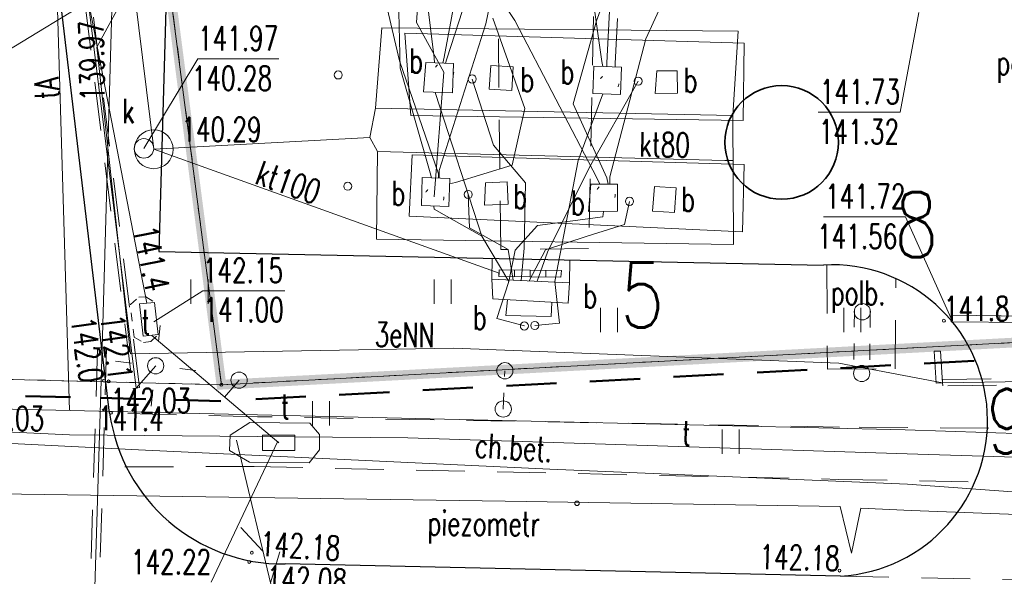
# Model space of a CAD drawing. Header units: feet. Extents: x 7588777 to 15179262, y 5780086 to 11560165.
# Tile 22 of 32: x 14139046 to 14139077, y 11498661 to 11498679. Entities that reach past the tile are written whole.
import ezdxf
from ezdxf.enums import TextEntityAlignment as Align

# ---------------------------------------------------------------- set-up
doc = ezdxf.new("R2010")
doc.units = ezdxf.units.FT
doc.header["$MEASUREMENT"] = 0
for name, pattern in [('1', [0]), ('3', [1, 0.5, -0.5]), ('4', [2.5, 1.5, -1]), ('8', [0.5, 0.25, -0.25]), ('9', [1, 0, -1]), ('DASHED2', [0.375, 0.25, -0.125]), ('EGDE', [0]), ('EGUG', [1, 0.5, -0.5])]:
    doc.linetypes.add(name, pattern=pattern)
doc.layers.get('0').update_dxf_attribs({"color": 250, "linetype": 'CONTINUOUS', "lineweight": 100})
doc.layers.add('_granica', color=7, linetype='CONTINUOUS')
doc.layers.add('_opis znaczniki', color=7, linetype='CONTINUOUS', lineweight=35)
for name, color, linetype, lineweight, transparency in [('Dzialki', 7, 'EGDE', 18, 0.7), ('EBTOO_T_4', 7, 'CONTINUOUS', 18, 0.7), ('EBTPO_L_4', 7, '1', 18, 0.7), ('EBUPP_L_4', 7, '4', 18, 0.7), ('EPGPO_L_2', 7, 'CONTINUOUS', 50, 0.7), ('Punkty', 7, 'CONTINUOUS', 18, 0.7), ('SDROK_T_2', 7, 'CONTINUOUS', 18, 0.7), ('SDRPK_L_0', 7, '1', 25, 0.7), ('SDRPK_L_2', 7, '4', 18, 0.7), ('SZZPZ_T_4', 3, 'CONTINUOUS', 18, 0.7), ('UEEOON_T_0', 1, 'CONTINUOUS', 18, 0.7), ('UEEPAN_T_0', 1, 'CONTINUOUS', 18, 0.7), ('UEEPBN_L_0', 1, '4', 18, 0.7), ('UEEPON_L_0', 1, '1', 18, 0.7), ('UEEPON_L_3', 1, '1', 18, 0.7), ('UINPA_L_3', 7, '1', 18, 0.7), ('UINPA_T_3', 7, 'CONTINUOUS', 18, 0.7), ('UINPO_L_4', 7, '1', 18, 0.7), ('UKKOAD_T_0', 34, 'CONTINUOUS', 18, 0.7), ('UKKOAS_T_0', 34, 'CONTINUOUS', 18, 0.7), ('UKKOCD_T_0', 34, 'CONTINUOUS', 18, 0.7), ('UKKOCS_T_0', 34, 'CONTINUOUS', 18, 0.7), ('UKKOOD_T_0', 34, 'CONTINUOUS', 18, 0.7), ('UKKPAD_L_0', 34, '1', 18, 0.7), ('UKKPAD_T_0', 34, 'CONTINUOUS', 18, 0.7), ('UKKPBS_L_0', 34, '4', 18, 0.7), ('UKKPOD_L_0', 34, '1', 18, 0.7), ('UKKPOS_L_0', 34, '1', 18, 0.7), ('UTTOA_T_0', 30, 'CONTINUOUS', 18, 0.7), ('UTTOC_T_0', 30, 'CONTINUOUS', 18, 0.7), ('UTTOC_T_2', 30, 'CONTINUOUS', 18, 0.7), ('UTTOO_T_0', 30, 'CONTINUOUS', 18, 0.7), ('UTTOO_T_3', 30, 'CONTINUOUS', 18, 0.7), ('UTTPA_L_0', 30, '1', 18, 0.7), ('UTTPA_L_2', 30, '1', 18, 0.7), ('UTTPA_T_0', 30, 'CONTINUOUS', 18, 0.7), ('UTTPA_T_3', 30, 'CONTINUOUS', 18, 0.7), ('UTTPB_L_0', 30, '4', 18, 0.7), ('UTTPO_L_0', 30, '1', 18, 0.7), ('UTTPO_L_3', 30, '1', 18, 0.7), ('UWWPO_L_3', 5, '1', 18, 0.7), ('Uzytki', 3, 'EGUG', 18, 0.7), ('WUKOS_T_0', 14, 'CONTINUOUS', 18, 0.7)]:
    doc.layers.add(name, color=color, linetype=linetype, lineweight=lineweight, transparency=transparency)
doc.styles.add('ROMANS', font='romans.shx', dxfattribs={"width": 0.8})
doc.styles.get("Standard").update_dxf_attribs({"font": 'Simplex.SHX', "width": 0.75})

# ---------------------------------------------------------------- blocks, each defined once
blk = doc.blocks.new('GRO')
at = {"linetype": 'Continuous'}
blk.add_circle((0, 0), 0.045, dxfattribs=at)
blk = doc.blocks.new('BUJ')
at = {"linetype": 'Continuous'}
blk.add_circle((0, 0), 0.25, dxfattribs=at)
blk = doc.blocks.new('TRA')
at = {"linetype": 'Continuous'}
for p, q in [((-4.0125, 1.125), (-4.0125, 1.875)), ((-3.4875, 1.125), (-3.4875, 1.875)), ((3.4875, 1.125), (3.4875, 1.875)), ((4.0125, 1.125), (4.0125, 1.875)), ((-0.2625, -2.625), (-0.2625, -1.875)), ((0.2625, -2.625), (0.2625, -1.875))]:
    blk.add_line(p, q, dxfattribs=at)
blk = doc.blocks.new('LAT')
at = {"linetype": 'Continuous'}
for p, q in [((-0.53035, 0.53035), (-0.8839, 0.8839)), ((0.53035, 0.53035), (0.8839, 0.8839)), ((-0.53035, -0.53035), (-0.8839, -0.8839)), ((0.53035, -0.53035), (0.8839, -0.8839))]:
    blk.add_line(p, q, dxfattribs=at)
blk = doc.blocks.new('SLU')
at = {"linetype": 'Continuous'}
blk.add_circle((0, 0), 0.25, dxfattribs=at)
blk = doc.blocks.new('ARM')
at = {"linetype": 'Continuous'}
blk.add_circle((0, 0), 0.125, dxfattribs=at)
blk = doc.blocks.new('WLD')
at = {"linetype": 'Continuous'}
for p, q in [((0.5, 0.233), (-0.5, 0.233)), ((-0.5, 0.233), (-0.5, -0.233)), ((0.5, -0.233), (0.5, 0.233)), ((-0.5, -0.233), (0.5, -0.233))]:
    blk.add_line(p, q, dxfattribs=at)
blk = doc.blocks.new('PLT')
at = {"linetype": 'Continuous'}
for p, q in [((3.9, 0.5), (4.76605, 0)), ((0.25, 0), (5.25, 0)), ((3.76605, 0), (2.9, -0.5))]:
    blk.add_line(p, q, dxfattribs=at)
blk = doc.blocks.new('WSP')
at = {"linetype": 'Continuous'}
blk.add_circle((0, 0), 0.045, dxfattribs=at)

msp = doc.modelspace()

# ---------------------------------------------------------------- linework, layer by layer
at = {"layer": '_granica', "linetype": 'DASHED2', "ltscale": 10, "const_width": 0.3}
msp.add_lwpolyline([(14139052.529, 11498667.3824), (14139061.2705, 11498667.847), (14139086.019, 11498669.1624), (14139093.219, 11498669.0324), (14139093.289, 11498679.0924), (14139093.519, 11498687.6824), (14139092.079, 11498687.8824), (14139096.2669, 11498712.8201), (14139096.759, 11498714.6924), (14139098.479, 11498721.1724), (14139104.669, 11498740.6324), (14139107.349, 11498747.8724), (14139111.929, 11498760.5924), (14139119.339, 11498781.1924), (14139063.099, 11498773.9924), (14139059.339, 11498761.0424), (14139058.089, 11498756.7324), (14139040.519, 11498754.3124), (14139046.619, 11498712.7024)], close=True, dxfattribs=at)
at = {"layer": '_opis znaczniki'}
msp.add_circle((14139069.8009, 11498674.848), 1.75, dxfattribs=at)
at = {"layer": 'Dzialki'}
for p, q in [((14139046.619, 11498712.7024), (14139052.529, 11498667.3824)), ((14139052.529, 11498667.3824), (14139086.019, 11498669.1624)), ((14139038.609, 11498667.7324), (14139052.529, 11498667.3824))]:
    msp.add_line(p, q, dxfattribs=at)
at = {"layer": 'EBTPO_L_4', "linetype": '1'}
for p, q in [((14139074.6027, 11498668.4161), (14139074.5028, 11498668.4119)), ((14139074.5028, 11498668.4119), (14139074.5639, 11498667.4337)), ((14139074.6027, 11498668.4161), (14139074.7026, 11498668.4203)), ((14139074.7026, 11498668.4203), (14139074.6027, 11498668.4161)), ((14139074.7637, 11498667.4421), (14139074.7026, 11498668.4203)), ((14139074.6638, 11498667.4379), (14139074.5639, 11498667.4337)), ((14139074.7637, 11498667.4421), (14139074.6638, 11498667.4379)), ((14139074.6638, 11498667.4379), (14139074.7637, 11498667.4421))]:
    msp.add_line(p, q, dxfattribs=at)
at = {"layer": 'EBUPP_L_4', "linetype": '3'}
for p, q in [((14139072.048, 11498669.6547), (14139072.0249, 11498667.7348)), ((14139072.53, 11498669.6453), (14139072.5137, 11498667.7405)), ((14139061.219, 11498666.6324), (14139061.269, 11498667.8124))]:
    msp.add_line(p, q, dxfattribs=at)
at = {"layer": 'EPGPO_L_2'}
for p, q in [((14139073.1656, 11498667.9793), (14139071.6198, 11498667.8968)), ((14139075.7418, 11498668.1167), (14139074.1961, 11498668.0343)), ((14139065.4368, 11498667.567), (14139063.8911, 11498667.4846)), ((14139068.0131, 11498667.7045), (14139066.4673, 11498667.622)), ((14139070.5893, 11498667.8419), (14139069.0436, 11498667.7594)), ((14139060.2843, 11498667.2922), (14139058.7386, 11498667.2097)), ((14139062.8606, 11498667.4296), (14139061.3148, 11498667.3472)), ((14139047.8776, 11498666.9982), (14139046.486, 11498667.0338)), ((14139050.1969, 11498666.9388), (14139048.8053, 11498666.9744)), ((14139055.1318, 11498667.0173), (14139053.5861, 11498666.9349)), ((14139057.7081, 11498667.1548), (14139056.1623, 11498667.0723)), ((14139052.5162, 11498666.8794), (14139051.1246, 11498666.915))]:
    msp.add_line(p, q, dxfattribs=at)
at = {"layer": 'SDRPK_L_0', "linetype": '1'}
for p, q in [((14139050.9742, 11498684.6276), (14139050.6049, 11498671.4918)), ((14139049.083, 11498666.504), (14139047.1677, 11498682.5663)), ((14139050.6049, 11498671.4918), (14139071.0886, 11498671.0708)), ((14139071.6111, 11498661.4851), (14139054.4921, 11498661.8572))]:
    msp.add_line(p, q, dxfattribs=at)
for centre, radius, start, end in [((14139071.3495, 11498666.2779), 4.7999, 273.12476, 93.11555), ((14139054.4385, 11498667.2664), 5.4095, 188.10299, 270.56829)]:
    msp.add_arc(centre, radius, start, end, dxfattribs=at)
at = {"layer": 'SDRPK_L_2', "linetype": '4'}
for p, q in [((14139061.141, 11498671.5438), (14139061.0609, 11498678.6961)), ((14139064.0018, 11498678.7295), (14139063.8517, 11498671.5776)), ((14139063.8517, 11498671.5776), (14139061.141, 11498671.5438)), ((14139060.869, 11498670.6317), (14139060.8817, 11498671.2827)), ((14139063.2655, 11498670.5221), (14139063.2757, 11498671.2331)), ((14139071.197, 11498671.0751), (14139071.2132, 11498667.8635)), ((14139073.3045, 11498667.8712), (14139073.3244, 11498670.6526)), ((14139071.2132, 11498667.8635), (14139073.3045, 11498667.8712)), ((14139053.6411, 11498666.3951), (14139049.083, 11498666.504)), ((14139071.5884, 11498666.0778), (14139053.6411, 11498666.3951)), ((14139076.1936, 11498666.041), (14139071.5884, 11498666.0778)), ((14139049.5526, 11498664.8524), (14139053.5355, 11498664.8594)), ((14139053.5355, 11498664.8594), (14139071.5561, 11498664.4652)), ((14139071.5561, 11498664.4652), (14139075.7728, 11498664.382)), ((14139071.6111, 11498661.4851), (14139091.4646, 11498661.0577))]:
    msp.add_line(p, q, dxfattribs=at)
at = {"layer": 'UEEPBN_L_0', "linetype": '4'}
for p, q in [((14139048.3206, 11498679.182), (14139049.8016, 11498667.2647)), ((14139050.0006, 11498667.2931), (14139048.5195, 11498679.2104)), ((14139074.7595, 11498667.542), (14139086.4111, 11498667.7209)), ((14139074.7637, 11498667.4421), (14139074.7595, 11498667.542)), ((14139074.7595, 11498667.542), (14139074.7637, 11498667.4421)), ((14139049.9011, 11498667.2789), (14139049.8016, 11498667.2647)), ((14139049.8016, 11498667.2647), (14139049.9011, 11498667.2789)), ((14139049.9011, 11498667.2789), (14139050.0006, 11498667.2931)), ((14139074.7637, 11498667.4421), (14139074.7679, 11498667.3422)), ((14139086.4195, 11498667.5211), (14139074.7679, 11498667.3422))]:
    msp.add_line(p, q, dxfattribs=at)
at = {"layer": 'UEEPON_L_0', "linetype": '1'}
for p, q in [((14139058.8994, 11498683.4592), (14139058.5455, 11498678.5405)), ((14139048.6894, 11498677.7864), (14139050.0548, 11498680.3057)), ((14139049.9011, 11498667.2789), (14139048.42, 11498679.1962)), ((14139058.5455, 11498678.5405), (14139059.3901, 11498677.0147)), ((14139049.7268, 11498668.3324), (14139048.6894, 11498677.7864)), ((14139059.3901, 11498677.0147), (14139059.0912, 11498673.1691)), ((14139059.6871, 11498668.5104), (14139049.7268, 11498668.3324)), ((14139071.5658, 11498668.0484), (14139059.6871, 11498668.5104)), ((14139050.5028, 11498667.9647), (14139049.9011, 11498667.2789)), ((14139071.5658, 11498668.0484), (14139074.7637, 11498667.4421)), ((14139074.7637, 11498667.4421), (14139086.5352, 11498667.6261))]:
    msp.add_line(p, q, dxfattribs=at)
at = {"layer": 'UEEPON_L_3', "linetype": '1'}
for p, q in [((14139043.0608, 11498664.0594), (14139061.2762, 11498663.7934)), ((14139061.2762, 11498663.7934), (14139071.6013, 11498663.6264)), ((14139071.6013, 11498663.6264), (14139071.9518, 11498662.19)), ((14139071.9518, 11498662.19), (14139072.244, 11498663.5733)), ((14139072.244, 11498663.5733), (14139073.7979, 11498663.5085)), ((14139073.7979, 11498663.5085), (14139085.2058, 11498663.0567))]:
    msp.add_line(p, q, dxfattribs=at)
at = {"layer": 'UINPA_L_3', "linetype": '1'}
for p, q in [((14139058.1888, 11498678.2152), (14139058.3653, 11498675.6806)), ((14139068.65, 11498677.9039), (14139058.1888, 11498678.2152)), ((14139068.62, 11498675.5207), (14139068.65, 11498677.9039)), ((14139058.8272, 11498677.3113), (14139058.7551, 11498676.4076)), ((14139059.6893, 11498677.2775), (14139058.8272, 11498677.3113)), ((14139059.6571, 11498676.3754), (14139059.6893, 11498677.2775)), ((14139060.8328, 11498677.2154), (14139060.7831, 11498676.4927)), ((14139061.5251, 11498677.1744), (14139060.8328, 11498677.2154)), ((14139061.4853, 11498676.4521), (14139061.5251, 11498677.1744)), ((14139064.016, 11498677.1989), (14139063.9813, 11498676.3568)), ((14139064.8681, 11498677.1646), (14139064.016, 11498677.1989)), ((14139064.8334, 11498676.3225), (14139064.8681, 11498677.1646)), ((14139065.9538, 11498677.0501), (14139065.9028, 11498676.3574)), ((14139066.584, 11498677.0565), (14139065.9538, 11498677.0501)), ((14139066.5929, 11498676.3664), (14139066.584, 11498677.0565)), ((14139058.7551, 11498676.4076), (14139059.6571, 11498676.3754)), ((14139060.7831, 11498676.4927), (14139061.4853, 11498676.4521)), ((14139063.9813, 11498676.3568), (14139064.8334, 11498676.3225)), ((14139065.9028, 11498676.3574), (14139066.5929, 11498676.3664)), ((14139058.3653, 11498675.6806), (14139068.62, 11498675.5207)), ((14139058.4065, 11498674.4614), (14139058.3155, 11498672.5761)), ((14139068.6466, 11498674.1708), (14139058.4065, 11498674.4614)), ((14139068.5936, 11498672.0969), (14139068.6466, 11498674.1708)), ((14139058.716, 11498673.7638), (14139058.7021, 11498672.9026)), ((14139059.5676, 11498673.7395), (14139058.716, 11498673.7638)), ((14139059.5438, 11498672.8779), (14139059.5676, 11498673.7395)), ((14139061.3435, 11498673.634), (14139060.6741, 11498673.6059)), ((14139061.3724, 11498672.9446), (14139061.3435, 11498673.634)), ((14139060.6741, 11498673.6059), (14139060.6431, 11498672.914)), ((14139063.9185, 11498673.5619), (14139063.8438, 11498672.7181)), ((14139064.739, 11498673.5664), (14139063.9185, 11498673.5619)), ((14139064.7442, 11498672.7259), (14139064.739, 11498673.5664)), ((14139065.8829, 11498673.4943), (14139065.8248, 11498672.7313)), ((14139066.5452, 11498673.452), (14139065.8829, 11498673.4943)), ((14139066.4971, 11498672.6894), (14139066.5452, 11498673.452)), ((14139058.7021, 11498672.9026), (14139059.5438, 11498672.8779)), ((14139060.6431, 11498672.914), (14139061.3724, 11498672.9446)), ((14139063.8438, 11498672.7181), (14139064.7442, 11498672.7259)), ((14139065.8248, 11498672.7313), (14139066.4971, 11498672.6894)), ((14139058.3155, 11498672.5761), (14139068.5936, 11498672.0969)), ((14139063.2655, 11498670.5221), (14139060.869, 11498670.6317)), ((14139060.869, 11498670.6317), (14139060.8942, 11498670.0323)), ((14139063.222, 11498669.8898), (14139063.2655, 11498670.5221)), ((14139060.8942, 11498670.0323), (14139063.222, 11498669.8898)), ((14139061.3459, 11498670.0012), (14139061.2961, 11498669.5187)), ((14139062.7204, 11498669.9188), (14139062.6985, 11498669.4875)), ((14139061.2961, 11498669.5187), (14139062.6985, 11498669.4875))]:
    msp.add_line(p, q, dxfattribs=at)
at = {"layer": 'UINPA_L_3', "linetype": '9'}
for centre in [(14139059.3901, 11498677.0147), (14139064.4791, 11498676.6579), (14139059.0912, 11498673.1691), (14139064.3719, 11498673.2507)]:
    msp.add_circle(centre, 0.3, dxfattribs=at)
at = {"layer": 'UINPA_L_3', "linetype": '1'}
msp.add_circle((14139063.4908, 11498663.7262), 0.07, dxfattribs=at)
at = {"layer": 'UINPO_L_4', "linetype": '1'}
for p, q in [((14139067.6279, 11498682.4646), (14139065.6121, 11498678.0365)), ((14139061.575, 11498678.6076), (14139059.1803, 11498682.25)), ((14139064.0976, 11498678.5934), (14139065.3677, 11498682.1896)), ((14139057.9301, 11498681.517), (14139058.0439, 11498677.1383)), ((14139064.4118, 11498677.3056), (14139064.6319, 11498681.5982)), ((14139058.612, 11498681.2454), (14139059.0915, 11498677.4525)), ((14139057.1702, 11498681.0247), (14139058.0247, 11498677.3577)), ((14139059.4008, 11498677.4755), (14139060.0694, 11498681.0964)), ((14139060.6788, 11498678.4999), (14139061.2304, 11498681.0951)), ((14139064.2603, 11498677.3393), (14139063.7818, 11498680.6318)), ((14139059.4832, 11498677.4189), (14139060.4297, 11498680.381)), ((14139059.247, 11498673.9863), (14139060.6788, 11498678.4999)), ((14139061.8889, 11498675.8986), (14139060.9015, 11498678.6794)), ((14139064.1003, 11498673.7597), (14139061.575, 11498678.6076)), ((14139063.3741, 11498676.0411), (14139064.0976, 11498678.5934)), ((14139064.7448, 11498678.6707), (14139064.6733, 11498677.2765)), ((14139065.6121, 11498678.0365), (14139064.5095, 11498673.7869)), ((14139058.0247, 11498677.3577), (14139059.2213, 11498673.8851)), ((14139059.0915, 11498677.4525), (14139059.0978, 11498677.3027)), ((14139059.4008, 11498677.4755), (14139059.3584, 11498677.2936)), ((14139059.4832, 11498677.4189), (14139059.4387, 11498677.2869)), ((14139064.2603, 11498677.3393), (14139064.2866, 11498677.1903)), ((14139064.4118, 11498677.3056), (14139064.4069, 11498677.1853)), ((14139064.6733, 11498677.2765), (14139064.6675, 11498677.1762)), ((14139058.0439, 11498677.1383), (14139058.9698, 11498673.9146)), ((14139060.9156, 11498674.7669), (14139060.2598, 11498676.801)), ((14139065.3765, 11498676.7356), (14139063.8671, 11498674.0702)), ((14139059.1277, 11498676.3532), (14139059.116, 11498676.3927)), ((14139059.1277, 11498676.3532), (14139060.5531, 11498671.9595)), ((14139064.4109, 11498673.7527), (14139063.3741, 11498676.0411)), ((14139063.5274, 11498674.2961), (14139064.2469, 11498676.2278)), ((14139064.2469, 11498676.2278), (14139064.2923, 11498676.3398)), ((14139061.4919, 11498674.1506), (14139061.8889, 11498675.8986)), ((14139061.905, 11498673.6075), (14139060.9156, 11498674.7669)), ((14139062.8134, 11498670.5632), (14139063.5274, 11498674.2961)), ((14139059.247, 11498673.9863), (14139059.2471, 11498673.7461)), ((14139059.7429, 11498673.6168), (14139061.4919, 11498674.1506)), ((14139063.8671, 11498674.0702), (14139062.5855, 11498671.4644)), ((14139058.9698, 11498673.9146), (14139059.0065, 11498673.756)), ((14139059.2213, 11498673.8851), (14139059.2172, 11498673.7448)), ((14139059.7429, 11498673.6168), (14139059.5648, 11498673.5693)), ((14139064.1003, 11498673.7597), (14139064.1986, 11498673.5637)), ((14139064.4109, 11498673.7527), (14139064.4488, 11498673.5642)), ((14139064.5095, 11498673.7869), (14139064.5088, 11498673.5667)), ((14139061.8594, 11498671.594), (14139061.905, 11498673.6075)), ((14139060.1389, 11498673.2431), (14139060.1821, 11498672.2141)), ((14139064.9616, 11498672.3147), (14139065.1117, 11498673.0316)), ((14139059.0872, 11498672.7886), (14139059.083, 11498672.8885)), ((14139060.5531, 11498671.9595), (14139059.0872, 11498672.7886)), ((14139064.291, 11498672.5568), (14139064.3042, 11498672.7175)), ((14139064.291, 11498672.5568), (14139062.2705, 11498672.2918)), ((14139060.1821, 11498672.2141), (14139061.3708, 11498671.5535)), ((14139062.2705, 11498672.2918), (14139061.5818, 11498671.5323)), ((14139064.9616, 11498672.3147), (14139063.8058, 11498671.9559)), ((14139060.5531, 11498671.9595), (14139061.3923, 11498670.5636)), ((14139063.8058, 11498671.9559), (14139062.5221, 11498671.5418)), ((14139061.5209, 11498670.599), (14139061.3708, 11498671.5535)), ((14139061.5818, 11498671.5323), (14139061.3923, 11498670.5636)), ((14139061.7715, 11498670.5895), (14139061.8594, 11498671.594)), ((14139062.0221, 11498670.58), (14139062.5221, 11498671.5418)), ((14139062.2627, 11498670.5701), (14139062.5855, 11498671.4644)), ((14139061.3923, 11498670.5636), (14139061.0201, 11498669.4171)), ((14139062.8134, 11498670.5632), (14139062.9475, 11498669.2778)), ((14139061.8702, 11498669.1925), (14139061.0201, 11498669.4171)), ((14139062.9475, 11498669.2778), (14139062.1899, 11498669.206))]:
    msp.add_line(p, q, dxfattribs=at)
at = {"layer": 'UKKOAD_T_0', "linetype": 'Continuous'}
for p, q in [((14139074.0345, 11498678.8505), (14139073.4522, 11498675.7839)), ((14139050.1415, 11498674.6648), (14139051.8064, 11498677.4271)), ((14139051.8064, 11498677.4271), (14139054.3035, 11498677.4271)), ((14139070.928, 11498675.7839), (14139073.4522, 11498675.7839)), ((14139071.0934, 11498672.5582), (14139073.6177, 11498672.5582)), ((14139075.0307, 11498669.4249), (14139073.6177, 11498672.5582))]:
    msp.add_line(p, q, dxfattribs=at)
at = {"layer": 'UKKOAS_T_0', "linetype": 'Continuous'}
msp.add_line((14139049.0056, 11498679.551), (14139045.897, 11498677.651), dxfattribs=at)
at = {"layer": 'UKKPAD_L_0', "linetype": '1'}
for p, q in [((14139075.0365, 11498669.5252), (14139075.0249, 11498669.3245)), ((14139075.0365, 11498669.5252), (14139075.0307, 11498669.4249)), ((14139084.0279, 11498669.4223), (14139075.0365, 11498669.5252)), ((14139076.5284, 11498669.5078), (14139076.5268, 11498669.3075)), ((14139075.0249, 11498669.3245), (14139084.0163, 11498669.2217))]:
    msp.add_line(p, q, dxfattribs=at)
for centre, radius in [((14139050.4429, 11498674.6374), 0.5999), ((14139050.1415, 11498674.6648), 0.3)]:
    msp.add_circle(centre, radius, dxfattribs=at)
at = {"layer": 'UKKPBS_L_0', "linetype": '4'}
for p, q in [((14139048.7081, 11498668.5198), (14139047.9164, 11498642.0857)), ((14139048.197, 11498642.0774), (14139048.9887, 11498668.5116)), ((14139048.8484, 11498668.5157), (14139048.7081, 11498668.5198)), ((14139048.8484, 11498668.5157), (14139048.9887, 11498668.5116))]:
    msp.add_line(p, q, dxfattribs=at)
at = {"layer": 'UKKPOD_L_0', "linetype": '1'}
for p, q in [((14139050.4429, 11498674.6374), (14139048.6262, 11498689.3028)), ((14139057.4715, 11498678.3753), (14139057.275, 11498675.9051)), ((14139068.4643, 11498678.2764), (14139057.4715, 11498678.3753)), ((14139068.2932, 11498675.6771), (14139068.4643, 11498678.2764)), ((14139068.4643, 11498678.2764), (14139068.2932, 11498675.6771)), ((14139057.275, 11498675.9051), (14139057.103, 11498674.9971)), ((14139068.2932, 11498675.6771), (14139057.275, 11498675.9051)), ((14139068.2932, 11498675.6771), (14139068.3198, 11498671.7051)), ((14139050.4429, 11498674.6374), (14139057.103, 11498674.9971)), ((14139057.103, 11498674.9971), (14139057.3412, 11498674.5668)), ((14139050.4429, 11498674.6374), (14139061.0913, 11498670.8212)), ((14139057.3412, 11498674.5668), (14139057.3146, 11498671.8635)), ((14139057.3412, 11498674.5668), (14139068.0509, 11498674.2959)), ((14139057.3412, 11498674.5668), (14139068.0509, 11498674.2959)), ((14139068.3015, 11498674.2864), (14139068.0509, 11498674.2959)), ((14139057.3146, 11498671.8635), (14139068.3198, 11498671.7051)), ((14139061.0855, 11498670.7208), (14139061.0971, 11498670.9215)), ((14139061.0913, 11498670.8212), (14139061.0971, 11498670.9215)), ((14139061.0971, 11498670.9215), (14139061.0913, 11498670.8212)), ((14139061.0971, 11498670.9215), (14139063.0094, 11498670.9017)), ((14139061.5658, 11498670.721), (14139061.5679, 11498670.9112)), ((14139062.0466, 11498670.7111), (14139062.0482, 11498670.9114)), ((14139062.527, 11498670.7113), (14139062.529, 11498670.9015)), ((14139063.0094, 11498670.9017), (14139062.9978, 11498670.701)), ((14139063.0036, 11498670.8014), (14139063.0094, 11498670.9017)), ((14139063.0094, 11498670.9017), (14139063.0036, 11498670.8014)), ((14139061.0913, 11498670.8212), (14139061.0855, 11498670.7208)), ((14139062.9978, 11498670.701), (14139061.0855, 11498670.7208)), ((14139063.0036, 11498670.8014), (14139062.9978, 11498670.701)), ((14139075.0307, 11498669.4249), (14139075.0249, 11498669.3245)), ((14139075.0307, 11498669.4249), (14139075.0365, 11498669.5252))]:
    msp.add_line(p, q, dxfattribs=at)
at = {"layer": 'UKKPOS_L_0', "linetype": '1'}
for p, q in [((14139049.1667, 11498679.5278), (14139048.8484, 11498668.5157)), ((14139048.8484, 11498668.5157), (14139048.0567, 11498642.0816))]:
    msp.add_line(p, q, dxfattribs=at)
at = {"layer": 'UTTOA_T_0', "linetype": 'Continuous'}
for p, q in [((14139050.4458, 11498669.3234), (14139051.9564, 11498670.2777)), ((14139051.9564, 11498670.2777), (14139054.4807, 11498670.2777)), ((14139054.2732, 11498665.641), (14139052.2151, 11498661.2986))]:
    msp.add_line(p, q, dxfattribs=at)
at = {"layer": 'UTTPA_L_0', "linetype": '1'}
for p, q in [((14139050.0023, 11498669.8752), (14139050.471, 11498669.9149)), ((14139050.1142, 11498668.8791), (14139050.0023, 11498669.8752)), ((14139050.471, 11498669.9149), (14139050.5824, 11498668.9288)), ((14139050.5824, 11498668.9288), (14139050.1142, 11498668.8791))]:
    msp.add_line(p, q, dxfattribs=at)
at = {"layer": 'UTTPA_L_2', "linetype": '1'}
for p, q in [((14139052.7942, 11498665.8291), (14139053.4085, 11498666.2152)), ((14139053.4085, 11498666.2152), (14139055.2509, 11498666.1925)), ((14139055.5557, 11498665.845), (14139055.2509, 11498666.1925)), ((14139052.7839, 11498665.3583), (14139052.7942, 11498665.8291)), ((14139055.5557, 11498665.845), (14139055.5554, 11498665.3746)), ((14139052.7839, 11498665.3583), (14139053.3997, 11498664.9939)), ((14139055.2321, 11498664.9707), (14139055.5554, 11498665.3746)), ((14139055.2321, 11498664.9707), (14139053.3997, 11498664.9939))]:
    msp.add_line(p, q, dxfattribs=at)
at = {"layer": 'UTTPB_L_0', "linetype": '8'}
for p, q in [((14139049.723, 11498669.8535), (14139049.9839, 11498670.0746)), ((14139049.9839, 11498670.0746), (14139050.2033, 11498670.0938)), ((14139050.2033, 11498670.0938), (14139050.471, 11498669.9149)), ((14139049.8353, 11498668.8474), (14139049.723, 11498669.8535)), ((14139049.8353, 11498668.8474), (14139050.1325, 11498668.6797)), ((14139050.3515, 11498668.7089), (14139050.5824, 11498668.9288)), ((14139050.1325, 11498668.6797), (14139050.3515, 11498668.7089))]:
    msp.add_line(p, q, dxfattribs=at)
at = {"layer": 'UTTPO_L_0', "linetype": '1'}
for p, q in [((14139047.8487, 11498666.5822), (14139047.1055, 11498690.9604)), ((14139048.0581, 11498681.1425), (14139050.2316, 11498669.8948)), ((14139054.2953, 11498665.5919), (14139050.3835, 11498668.9004)), ((14139053.0734, 11498667.5222), (14139052.6248, 11498667.0029))]:
    msp.add_line(p, q, dxfattribs=at)
at = {"layer": 'UTTPO_L_3', "linetype": '1'}
for p, q in [((14139034.9661, 11498666.882), (14139062.9651, 11498666.2361)), ((14139033.983, 11498666.4604), (14139047.8498, 11498665.8417)), ((14139062.9651, 11498666.2361), (14139073.6136, 11498665.9927)), ((14139047.8498, 11498665.8417), (14139058.2718, 11498665.7489)), ((14139058.2718, 11498665.7489), (14139073.6746, 11498665.2547)), ((14139081.581, 11498665.7267), (14139073.6136, 11498665.9927)), ((14139073.6746, 11498665.2547), (14139080.9102, 11498665.018))]:
    msp.add_line(p, q, dxfattribs=at)
at = {"layer": 'UWWPO_L_3', "linetype": '1'}
for p, q in [((14139038.2774, 11498665.9602), (14139049.9712, 11498665.3703)), ((14139049.9712, 11498665.3703), (14139062.6558, 11498664.782)), ((14139062.6558, 11498664.782), (14139073.684, 11498664.3143)), ((14139073.684, 11498664.3143), (14139082.718, 11498663.6728))]:
    msp.add_line(p, q, dxfattribs=at)
at = {"layer": 'Uzytki'}
for p, q in [((14139052.529, 11498667.3824), (14139046.619, 11498712.7024)), ((14139052.529, 11498667.3824), (14139086.019, 11498669.1624)), ((14139038.609, 11498667.7324), (14139052.529, 11498667.3824))]:
    msp.add_line(p, q, dxfattribs=at)

# ---------------------------------------------------------------- block references
at = {"layer": 'EBTOO_T_4', "rotation": 2.404216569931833}
for p in [(14139072.29, 11498669.63), (14139072.2698, 11498667.7277)]:
    msp.add_blockref('BUJ', p, dxfattribs=at)
at = {"layer": 'EBTOO_T_4'}
for p in [(14139061.269, 11498667.8124), (14139061.219, 11498666.6324)]:
    msp.add_blockref('BUJ', p, dxfattribs=at)
at = {"layer": 'Punkty'}
msp.add_blockref('GRO', (14139052.529, 11498667.3824), dxfattribs=at)
at = {"layer": 'SZZPZ_T_4'}
for p in [(14139055.6039, 11498668.7493), (14139068.2311, 11498667.8749)]:
    msp.add_blockref('TRA', p, dxfattribs=at)
at = {"layer": 'UEEPAN_T_0', "rotation": 38.57443954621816}
msp.add_blockref('LAT', (14139050.5028, 11498667.9647), dxfattribs=at)
at = {"layer": 'UEEPAN_T_0'}
msp.add_blockref('SLU', (14139050.5028, 11498667.9647), dxfattribs=at)
at = {"layer": 'UINPA_T_3'}
for p in [(14139056.1312, 11498676.9279), (14139060.2598, 11498676.801), (14139065.3765, 11498676.7356), (14139056.4254, 11498673.4975), (14139060.1389, 11498673.2431), (14139065.1117, 11498673.0316), (14139061.8702, 11498669.1925), (14139062.1899, 11498669.206)]:
    msp.add_blockref('ARM', p, dxfattribs=at)
at = {"layer": 'UTTPA_T_3'}
for name, p in [('SLU', (14139053.0734, 11498667.5222)), ('WLD', (14139054.2953, 11498665.5919))]:
    msp.add_blockref(name, p, dxfattribs=at)
at = {"layer": 'UTTPA_T_3', "rotation": 283.3386739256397}
msp.add_blockref('PLT', (14139052.9407, 11498665.9153), dxfattribs=at)
at = {"layer": 'WUKOS_T_0'}
for p in [(14139074.8035, 11498669.3553), (14139048.9108, 11498667.5075), (14139049.0519, 11498667.4834), (14139049.1225, 11498666.5156), (14139053.4668, 11498662.2045), (14139053.3886, 11498661.921), (14139071.584, 11498661.6541)]:
    msp.add_blockref('WSP', p, dxfattribs=at)

# ---------------------------------------------------------------- texts
at = {"layer": '_opis znaczniki', "char_height": 2, "width": 28.442053, "attachment_point": 5, "style": 'ROMANS'}
for s, insert in [('8', (14139073.9517, 11498672.3159)), ('5', (14139065.5055, 11498670.1437)), ('9', (14139076.7786, 11498666.2597))]:
    msp.add_mtext(s, dxfattribs=dict(at, insert=insert))
at = {"layer": 'SDROK_T_2', "width": 0.7}
for s, p in [('polbruk', (14139076.4277, 11498676.9336)), ('polb.', (14139071.3169, 11498669.8428))]:
    msp.add_text(s, height=0.75, dxfattribs=at).set_placement(p)
msp.add_text('ch.bet.', height=0.75, rotation=356.54416, dxfattribs=at).set_placement((14139060.3288, 11498665.1447))
at = {"layer": 'UEEOON_T_0', "width": 0.7}
msp.add_text('3eNN', height=0.75, rotation=359.26419, dxfattribs=at).set_placement((14139057.2532, 11498668.5583))
at = {"layer": 'UINPA_T_3', "width": 0.7}
for p in [(14139058.3203, 11498676.9898), (14139062.988, 11498676.6553), (14139061.7472, 11498676.4131), (14139066.7819, 11498676.3943), (14139057.7709, 11498672.9135), (14139061.5281, 11498672.8111), (14139063.3077, 11498672.6156), (14139066.7056, 11498672.7282), (14139063.6883, 11498669.7493), (14139060.2834, 11498669.0859)]:
    msp.add_text('b', height=0.75, dxfattribs=at).set_placement(p)
msp.add_text('piezometr', height=0.75, rotation=359.50562, dxfattribs=at).set_placement((14139060.6151, 11498662.9973), align=Align.MIDDLE)
at = {"layer": 'UKKOAD_T_0', "width": 0.7}
msp.add_text('141.97', height=0.75, dxfattribs=at).set_placement((14139051.8064, 11498677.6771))
msp.add_text('140.28', height=0.75, dxfattribs=at).set_placement((14139051.6163, 11498677.1987), align=Align.TOP_LEFT)
for s, p in [('141.73', (14139073.4522, 11498676.0339)), ('141.72', (14139073.6177, 11498672.8082))]:
    msp.add_text(s, height=0.75, dxfattribs=at).set_placement(p, align=Align.RIGHT)
for s, p in [('141.32', (14139073.4224, 11498675.5522)), ('141.56', (14139073.3677, 11498672.3274))]:
    msp.add_text(s, height=0.75, dxfattribs=at).set_placement(p, align=Align.TOP_RIGHT)
at = {"layer": 'UKKOCD_T_0', "width": 0.7}
msp.add_text('140.29', height=0.75, dxfattribs=at).set_placement((14139051.2936, 11498674.8733))
at = {"layer": 'UKKOCS_T_0', "width": 0.7}
msp.add_text('139.97', height=0.75, rotation=91.05401, dxfattribs=at).set_placement((14139048.8852, 11498678.6052), align=Align.RIGHT)
at = {"layer": 'UKKOOD_T_0', "width": 0.7}
for s, rotation, p in [('kt80', 359.03419, (14139065.4139, 11498674.4154)), ('kt100', 340.42398, (14139053.5289, 11498673.5961))]:
    msp.add_text(s, height=0.75, rotation=rotation, dxfattribs=at).set_placement(p)
at = {"layer": 'UKKPAD_T_0', "width": 0.7}
msp.add_text('k', height=0.75, dxfattribs=at).set_placement((14139049.4685, 11498675.4372))
at = {"layer": 'UTTOA_T_0', "width": 0.7}
msp.add_text('142.15', height=0.75, dxfattribs=at).set_placement((14139051.9564, 11498670.5277))
msp.add_text('141.00', height=0.75, dxfattribs=at).set_placement((14139051.9757, 11498670.0681), align=Align.TOP_LEFT)
msp.add_text('142.22', height=0.75, dxfattribs=at).set_placement((14139052.2151, 11498661.5486), align=Align.RIGHT)
at = {"layer": 'UTTOC_T_0', "width": 0.7}
msp.add_text('141.4', height=0.75, rotation=281.52389, dxfattribs=at).set_placement((14139050.2086, 11498670.2041), align=Align.RIGHT)
at = {"layer": 'UTTOC_T_2', "width": 0.7}
msp.add_text('141.4', height=0.75, rotation=359.44339, dxfattribs=at).set_placement((14139048.7248, 11498665.9785))
at = {"layer": 'UTTOO_T_0', "width": 0.7}
msp.add_text('tA', height=0.75, rotation=92.47398, dxfattribs=at).set_placement((14139047.5352, 11498676.1967))
at = {"layer": 'UTTOO_T_3', "width": 0.7}
msp.add_text('t', height=0.75, rotation=358.55358, dxfattribs=at).set_placement((14139066.7249, 11498665.5104))
at = {"layer": 'UTTPA_T_0', "width": 0.7}
msp.add_text('t', height=0.75, dxfattribs=at).set_placement((14139050.0617, 11498668.9369))
at = {"layer": 'UTTPA_T_3', "width": 0.7}
msp.add_text('t', height=0.75, dxfattribs=at).set_placement((14139054.3646, 11498666.3254))
at = {"layer": 'WUKOS_T_0', "width": 0.7}
for s, p in [('141.8', (14139074.8035, 11498669.3553)), ('142.03', (14139049.1225, 11498666.5156)), ('142.03', (14139044.5921, 11498665.9651))]:
    msp.add_text(s, height=0.75, dxfattribs=at).set_placement(p)
msp.add_text('142.0', height=0.75, rotation=278.0584, dxfattribs=at).set_placement((14139048.9108, 11498667.5075), align=Align.TOP_RIGHT)
for s, rotation, p in [('142.1', 277.57334, (14139049.0519, 11498667.4834)), ('142.18', 358.75482, (14139071.584, 11498661.6541))]:
    msp.add_text(s, height=0.75, rotation=rotation, dxfattribs=at).set_placement(p, align=Align.RIGHT)
msp.add_text('142.18', height=0.75, rotation=356.40416, dxfattribs=at).set_placement((14139053.7007, 11498662.1142))
msp.add_text('142.08', height=0.75, rotation=357.39417, dxfattribs=at).set_placement((14139053.9439, 11498661.8042), align=Align.TOP_LEFT)

doc.saveas('drawing.dxf')
